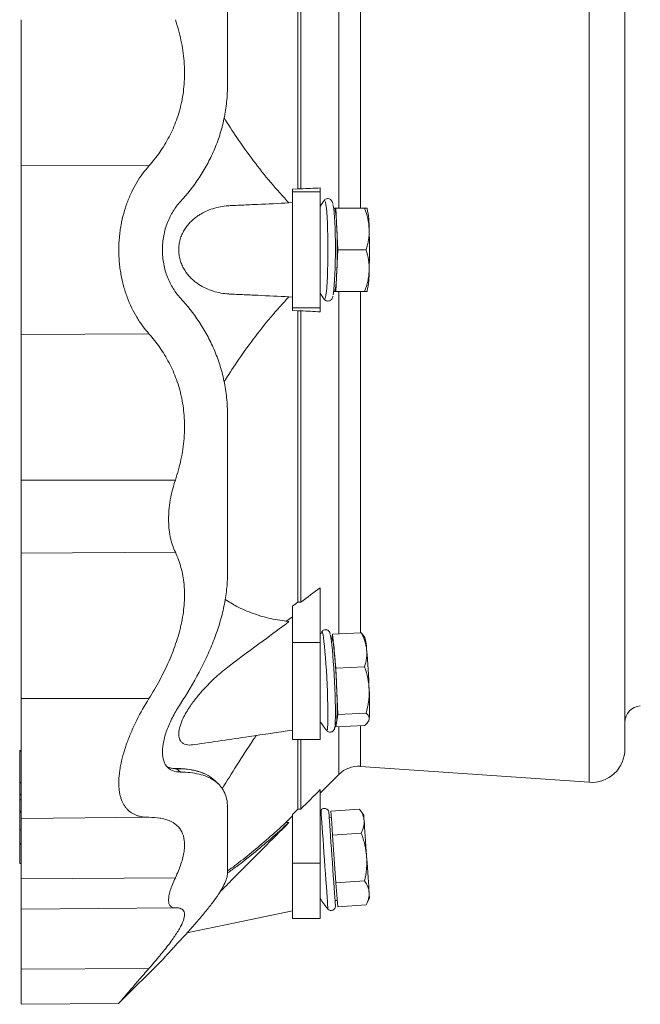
# Model space of a CAD drawing. Header units: millimetres. Extents: x -52 to 1097, y -325 to 885.
# Tile 1 of 8: x -52 to 172, y -325 to 30. Entities that reach past the tile are written whole.
import ezdxf

# ---------------------------------------------------------------- set-up
doc = ezdxf.new("R2010")
doc.units = ezdxf.units.MM

msp = doc.modelspace()

# ---------------------------------------------------------------- linework, layer by layer
at = {"color": 8, "linetype": 'Continuous', "lineweight": 0}
for p, q in [((153.75, -244.97), (153.75, 139.39)), ((63.35, 85.84), (63.35, -37.79)), ((71.12, 85.46), (71.12, -37.79)), ((-51.42, -22.19), (-5.24, -22.48)), ((46.58, -31.82), (56.58, -31.82)), ((63.35, -67.79), (63.35, -191.43)), ((71.12, -67.79), (71.12, -191.05)), ((46.58, -73.76), (56.58, -73.76)), ((-51.42, -83.4), (-5.24, -83.11)), ((-51.42, -135.86), (4.28, -135.86)), ((-51.42, -162.3), (4.28, -161.96)), ((46.58, -194.52), (56.58, -194.52)), ((-51.42, -214.72), (-5.24, -214.72)), ((63.35, -224.92), (63.35, -242.1)), ((71.12, -224.54), (71.12, -239.2)), ((-51.93, -233.76), (-51.42, -233.76)), ((4.56, -239.98), (4.74, -240.05)), ((6.1, -241.27), (4.74, -240.05)), ((-51.93, -245.15), (-51.42, -245.15)), ((-51.93, -249.21), (-51.42, -249.21)), ((-51.93, -249.53), (-51.42, -249.53)), ((-51.93, -251.33), (-51.42, -251.33)), ((-51.93, -255.39), (-51.42, -255.39)), ((-51.93, -255.71), (-51.42, -255.71)), ((-51.93, -262.1), (-51.42, -262.1)), ((-51.93, -267.1), (-51.42, -267.1)), ((-51.93, -267.33), (-51.42, -267.33)), ((-51.93, -274.22), (-51.42, -274.22)), ((46.58, -274.19), (56.58, -274.19)), ((-51.42, -279.78), (4.28, -279.43)), ((-51.42, -312.4), (-5.24, -312.11))]:
    msp.add_line(p, q, dxfattribs=at)
at = {"color": 7, "linetype": 'Continuous', "lineweight": 15}
for p, q in [((166.58, 127.42), (166.58, -233)), ((48.56, 74.38), (48.56, -30.8)), ((49.62, 74.38), (49.62, -30.8)), ((48.56, -30.8), (46.58, -30.9)), ((46.58, -31.82), (46.58, -30.9)), ((46.58, -73.76), (46.58, -31.82)), ((49.62, -30.8), (48.56, -30.8)), ((56.58, -31.82), (56.58, -30.43)), ((56.58, -73.76), (56.58, -31.82)), ((58, -34.99), (57.98, -35.04)), ((45.23, -35.82), (46.58, -35.75)), ((61.68, -37.79), (61.43, -37.79)), ((62.28, -37.79), (61.68, -37.79)), ((62.59, -45.29), (62.28, -37.79)), ((62.28, -37.79), (72.62, -37.79)), ((73.48, -37.9), (73.41, -37.79)), ((62.89, -52.79), (62.59, -45.29)), ((62.59, -60.29), (62.89, -52.79)), ((62.89, -52.79), (73.22, -52.79)), ((62.28, -67.79), (62.59, -60.29)), ((46.58, -69.83), (45.23, -69.77)), ((61.43, -67.79), (61.68, -67.79)), ((61.68, -67.79), (62.28, -67.79)), ((62.28, -67.79), (72.62, -67.79)), ((73.41, -67.79), (73.48, -67.68)), ((46.58, -74.69), (46.58, -73.76)), ((56.58, -75.16), (56.58, -73.76)), ((46.58, -74.69), (48.56, -74.79)), ((48.56, -74.79), (48.56, -179.96)), ((48.56, -74.79), (49.62, -74.79)), ((49.62, -74.79), (49.62, -179.96)), ((56.58, -194.52), (56.58, -174.72)), ((48.56, -179.96), (46.58, -181.45)), ((49.62, -179.96), (48.56, -179.96)), ((46.58, -194.52), (46.58, -181.45)), ((44.21, -186.98), (46.58, -185.21)), ((61.08, -191.54), (60.84, -193.28)), ((61.08, -191.54), (71.41, -191.03)), ((61.68, -197.65), (61.08, -191.54)), ((72.05, -191.84), (71.41, -191.03)), ((72.68, -192.75), (72.08, -191.82)), ((46.58, -229.57), (46.58, -194.52)), ((56.58, -229.57), (56.58, -194.52)), ((60.94, -193.28), (60.53, -193.3)), ((62.28, -203.76), (61.68, -197.65)), ((62.28, -203.76), (72.62, -203.25)), ((62.59, -212.12), (62.28, -203.76)), ((62.89, -220.48), (62.59, -212.12)), ((62.89, -220.48), (73.22, -219.97)), ((62.01, -223.26), (62.42, -223.24)), ((62.11, -223.26), (62.28, -224.97)), ((62.28, -224.97), (62.59, -222.73)), ((62.59, -222.73), (62.89, -220.48)), ((74.01, -222.88), (74.15, -222.61)), ((62.28, -224.97), (72.62, -224.46)), ((46.58, -229.57), (56.58, -229.57)), ((48.56, -229.57), (48.56, -254.63)), ((49.62, -229.57), (49.62, -254.63)), ((-51.42, -233.52), (-51.93, -233.52)), ((-51.93, -244.97), (-51.93, -233.76)), ((71.12, -239.2), (153.75, -244.97)), ((-51.42, -245), (-51.93, -245)), ((-51.93, -249.21), (-51.93, -245.15)), ((14.7, -241.82), (14.51, -241.74)), ((56.58, -248.86), (63.35, -242.1)), ((56.58, -274.19), (56.58, -247.58)), ((-51.93, -251.15), (-51.93, -249.53)), ((-51.42, -251.18), (-51.93, -251.18)), ((-51.93, -255.39), (-51.93, -251.33)), ((-51.93, -262.1), (-51.93, -255.71)), ((48.56, -254.63), (46.58, -256.63)), ((49.62, -254.63), (48.56, -254.63)), ((60.47, -255.38), (70.81, -254.65)), ((60.77, -259.7), (60.47, -255.38)), ((72.3, -256.88), (70.81, -254.65)), ((-51.42, -258), (-5.24, -257.6)), ((44.21, -259.49), (46.58, -257.09)), ((46.58, -274.19), (46.58, -256.63)), ((60.63, -257.69), (59.84, -257.75)), ((-51.93, -262.12), (-51.42, -262.12)), ((-51.93, -267.1), (-51.93, -262.14)), ((44.21, -259.49), (45.28, -259.48)), ((61.08, -264.02), (60.77, -259.7)), ((61.08, -264.02), (71.41, -263.29)), ((61.68, -272.66), (61.08, -264.02)), ((-51.93, -274.22), (-51.93, -267.33)), ((62.28, -281.29), (61.68, -272.66)), ((-51.93, -274.24), (-51.42, -274.24)), ((46.58, -294.09), (46.58, -274.19)), ((56.58, -294.09), (56.58, -274.19)), ((62.28, -281.29), (72.62, -280.57)), ((62.59, -285.61), (62.28, -281.29)), ((61.93, -287.67), (62.73, -287.62)), ((62.89, -289.93), (62.59, -285.61)), ((73.22, -289.21), (74.4, -286.8)), ((-51.42, -290.73), (4.25, -290.24)), ((62.89, -289.93), (73.22, -289.21)), ((46.58, -294.09), (56.58, -294.09)), ((-16.07, -324.71), (-0.41, -309.05)), ((-51.42, -325.09), (-16.08, -324.78))]:
    msp.add_line(p, q, dxfattribs=at)
at = {"color": 8, "linetype": 'Continuous', "lineweight": 0, "flags": 128}
for points in [[(58, -70.59), (58.12, -70.67), (58.3, -70.49), (58.47, -69.95), (58.64, -69.06), (58.8, -67.84), (58.94, -66.31), (59.06, -64.5), (59.17, -62.46), (59.26, -60.22), (59.32, -57.83), (59.36, -55.34), (59.37, -52.79), (59.36, -50.25), (59.32, -47.76), (59.26, -45.37), (59.17, -43.13), (59.06, -41.08), (58.94, -39.28), (58.8, -37.75), (58.64, -36.53), (58.47, -35.64), (58.3, -35.1), (58.12, -34.91), (58, -34.99)], [(58.94, -226.26), (59.06, -226.25), (59.17, -225.88), (59.26, -225.16), (59.32, -224.1), (59.36, -222.72), (59.37, -221.05), (59.36, -219.12), (59.32, -216.97), (59.26, -214.66), (59.17, -212.21), (59.06, -209.69), (58.94, -207.14), (58.8, -204.62), (58.64, -202.17), (58.47, -199.86), (58.3, -197.72), (58.12, -195.79), (57.94, -194.13), (57.77, -192.75), (57.6, -191.7), (57.45, -190.98), (57.3, -190.62), (57.18, -190.62)], [(59.37, -290.74), (59.36, -290.56), (59.32, -290.02), (59.26, -289.13), (59.17, -287.91), (59.06, -286.38), (58.94, -284.58), (58.8, -282.55), (58.64, -280.31), (58.47, -277.93), (58.3, -275.44), (58.12, -272.9), (57.94, -270.37), (57.77, -267.88), (57.6, -265.49), (57.45, -263.26), (57.3, -261.22), (57.18, -259.42), (57.07, -257.9), (56.99, -256.68), (56.92, -255.79), (56.89, -255.25), (56.87, -255.07)]]:
    msp.add_lwpolyline(points, dxfattribs=at)
at = {"color": 7, "linetype": 'Continuous', "lineweight": 15, "flags": 128}
for points in [[(61.22, -69.06), (61.22, -69.04), (61.38, -68.15), (61.53, -66.94), (61.67, -65.43), (61.79, -63.65), (61.89, -61.63), (61.97, -59.43), (62.03, -57.08), (62.06, -54.65), (62.06, -52.17), (62.05, -49.71), (62, -47.32), (61.93, -45.04), (61.84, -42.92), (61.73, -41.02), (61.61, -39.37), (61.46, -38), (61.3, -36.95), (61.19, -36.43)], [(61.68, -37.79), (61.82, -37.92), (61.95, -38.3), (62.08, -38.94), (62.2, -39.8), (62.32, -40.89), (62.42, -42.19), (62.51, -43.66), (62.59, -45.29)], [(62.59, -60.29), (62.51, -61.93), (62.42, -63.4), (62.32, -64.69), (62.2, -65.78), (62.08, -66.65), (61.95, -67.28), (61.82, -67.67), (61.68, -67.79)], [(57.18, -190.62), (57.18, -190.62), (57.17, -190.64)], [(61.94, -224.42), (61.97, -224), (62.03, -222.91), (62.06, -221.51), (62.06, -219.82), (62.05, -217.89), (62, -215.75), (61.93, -213.46), (61.84, -211.05), (61.73, -208.59), (61.61, -206.12), (61.46, -203.69), (61.3, -201.37), (61.14, -199.19), (60.97, -197.21), (60.8, -195.46), (60.62, -193.99), (60.46, -192.82), (60.3, -191.98), (60.22, -191.65)], [(62.59, -222.73), (62.51, -223.11), (62.42, -223.24)], [(74.15, -222.61), (74.18, -222.53), (74.26, -222.15)], [(58.93, -226.23), (58.94, -226.25), (58.94, -226.26)], [(62.07, -289.63), (62.06, -289.62), (62.05, -289.35), (62, -288.73), (61.93, -287.76), (61.84, -286.48), (61.73, -284.89), (61.61, -283.05), (61.46, -280.99), (61.3, -278.76), (61.14, -276.39), (60.97, -273.95), (60.8, -271.48), (60.62, -269.03), (60.46, -266.67), (60.3, -264.43), (60.16, -262.37), (60.03, -260.53), (59.92, -258.95), (59.83, -257.66), (59.76, -256.69), (59.72, -256.07), (59.7, -255.8), (59.7, -255.79)], [(72.45, -258.88), (72.38, -258.01), (72.34, -257.39), (72.31, -257), (72.3, -256.88)], [(73.35, -271.84), (73.21, -269.89), (73.08, -267.97), (72.95, -266.11), (72.83, -264.36), (72.71, -262.73), (72.61, -261.26), (72.52, -259.97), (72.45, -258.88)], [(73.35, -271.84), (73.49, -273.79), (73.62, -275.71), (73.75, -277.57), (73.87, -279.32), (73.99, -280.95), (74.09, -282.42), (74.18, -283.71), (74.26, -284.8)], [(74.4, -286.8), (74.39, -286.67), (74.36, -286.29), (74.32, -285.66), (74.26, -284.8)], [(8.48, -299.33), (25.9, -295.66), (46.58, -291.31)]]:
    msp.add_lwpolyline(points, dxfattribs=at)
at = {"color": 7, "linetype": 'Continuous', "lineweight": 15}
for centre, radius, start, end in [((82.15, -52.79), 30, 143.6051, 148.4621), ((46.3, -44.51), 27.97, 358.3881, 13.6542), ((-135.54, -52.79), 198.27, 357.8321, 2.1679), ((-123.88, -52.79), 198.28, 357.8322, 2.1678), ((46.3, -61.08), 27.97, 346.3458, 1.6119), ((82.15, -52.79), 30, 211.5379, 216.3949), ((82.15, -207.25), 30, 146.3411, 148.4621), ((47.55, -197.79), 14.13, 0.576, 18.6441), ((54.92, -197.74), 18.45, 2.0605, 15.6835), ((-189.16, -220.63), 251.89, 1.9355, 5.233), ((-177.48, -220.05), 251.88, 1.9355, 5.2331), ((-30.5, -217.42), 93.23, 356.7391, 3.2609), ((-18.83, -216.85), 93.24, 356.7393, 3.2607), ((172.58, -223.37), 6, 94, 180), ((82.15, -207.25), 30, 211.5379, 219.3203), ((154.58, -233), 12, 266, 0), ((70.42, -249.17), 10, 86, 135), ((82.15, -271.22), 30, 147.4162, 148.4621), ((58.17, -255.89), 1.53, 4, 147.4162), ((82.15, -271.22), 30, 211.5379, 220.5838), ((60.53, -289.74), 1.53, 220.5838, 4)]:
    msp.add_arc(centre, radius, start, end, dxfattribs=at)
for points, knots in [([(23.13, 6.97), (23.13, 16.91), (23.13, 26.72), (23.13, 45.81), (23.13, 55.09), (23.13, 63.98)], [0, 0, 0, 0, 0.5, 0.5, 1, 1, 1, 1]), ([(-51.42, -22.19), (-51.42, -20.24), (-51.42, -16.31), (-51.42, -9.66), (-51.42, -2.49), (-51.42, 5.24), (-51.42, 13.39), (-51.42, 21.81), (-51.42, 27.47), (-51.42, 30.27)], [0, 0, 0, 0, 0.137748, 0.277681, 0.418984, 0.560791, 0.708922, 0.855639, 1, 1, 1, 1]), ([(4.28, 30.27), (5.11, 27.82), (5.79, 25.35), (6.85, 20.38), (7.22, 17.87), (7.48, 14.71), (7.52, 14.08), (7.57, 12.83), (7.59, 12.2), (7.61, 10.34), (7.59, 9.11), (7.37, 5.47), (7.06, 3.09), (6.46, 0.18), (6.33, -0.4), (6.05, -1.55), (5.9, -2.11), (5.43, -3.79), (5.07, -4.88), (3.92, -8.08), (3.02, -10.11), (1.49, -13.03), (0.95, -13.98), (-0.17, -15.82), (-0.76, -16.71), (-2.57, -19.31), (-3.87, -20.94), (-5.24, -22.48)], [0, 0, 0, 0, 0.125, 0.125, 0.25, 0.25, 0.28125, 0.28125, 0.3125, 0.3125, 0.375, 0.375, 0.5, 0.5, 0.53125, 0.53125, 0.5625, 0.5625, 0.625, 0.625, 0.75, 0.75, 0.8125, 0.8125, 0.875, 0.875, 1, 1, 1, 1]), ([(6.1, -35.37), (8.53, -32.74), (10.79, -29.89), (13.88, -25.23), (14.85, -23.63), (16.65, -20.32), (17.49, -18.61), (19.01, -15.08), (19.69, -13.26), (20.6, -10.43), (20.88, -9.47), (21.39, -7.52), (21.63, -6.52), (22.27, -3.51), (22.59, -1.46), (23.02, 2.71), (23.13, 4.82), (23.13, 6.97)], [0, 0, 0, 0, 0.25, 0.25, 0.375, 0.375, 0.5, 0.5, 0.625, 0.625, 0.6875, 0.6875, 0.75, 0.75, 0.875, 0.875, 1, 1, 1, 1]), ([(21.88, -5.14), (23.39, -7.52), (26.79, -12.87), (32.42, -20.66), (38.69, -28.6), (43.08, -33.45), (45.28, -35.87)], [0, 0, 0, 0, 0.209271, 0.469175, 0.734579, 1, 1, 1, 1]), ([(-51.42, -22.19), (-51.42, -23.99), (-51.42, -26.02), (-51.42, -30.51), (-51.42, -32.97), (-51.42, -38.23), (-51.42, -41.03), (-51.42, -46.82), (-51.42, -49.8), (-51.42, -55.78), (-51.42, -58.77), (-51.42, -64.56), (-51.42, -67.36), (-51.42, -72.62), (-51.42, -75.08), (-51.42, -79.56), (-51.42, -81.59), (-51.42, -83.4)], [0, 0, 0, 0, 0.125, 0.125, 0.25, 0.25, 0.375, 0.375, 0.5, 0.5, 0.625, 0.625, 0.75, 0.75, 0.875, 0.875, 1, 1, 1, 1]), ([(-5.24, -22.48), (-6.84, -24.27), (-8.3, -26.25), (-10.28, -29.54), (-10.9, -30.69), (-11.78, -32.5), (-12.06, -33.12), (-12.59, -34.38), (-12.85, -35.01), (-14.05, -38.24), (-14.81, -40.96), (-15.47, -44.56), (-15.58, -45.3), (-15.78, -46.77), (-15.87, -47.51), (-16.07, -49.73), (-16.14, -51.22), (-16.14, -54.19), (-16.08, -55.68), (-15.88, -57.92), (-15.8, -58.67), (-15.61, -60.14), (-15.49, -60.87), (-15.11, -63.03), (-14.79, -64.44), (-14.23, -66.51), (-14.02, -67.19), (-13.59, -68.55), (-13.36, -69.21), (-12.14, -72.47), (-10.98, -74.87), (-9.32, -77.64), (-8.97, -78.19), (-8.27, -79.24), (-7.91, -79.76), (-6.81, -81.26), (-6.04, -82.21), (-5.24, -83.11)], [0, 0, 0, 0, 0.125, 0.125, 0.1875, 0.1875, 0.21875, 0.21875, 0.25, 0.25, 0.375, 0.375, 0.40625, 0.40625, 0.4375, 0.4375, 0.5, 0.5, 0.5625, 0.5625, 0.59375, 0.59375, 0.625, 0.625, 0.6875, 0.6875, 0.71875, 0.71875, 0.75, 0.75, 0.875, 0.875, 0.90625, 0.90625, 0.9375, 0.9375, 1, 1, 1, 1]), ([(-0.41, -52.79), (-0.41, -51.05), (-0.25, -49.36), (0.22, -46.87), (0.42, -46.04), (0.87, -44.46), (1.14, -43.69), (1.72, -42.21), (2.04, -41.49), (2.74, -40.1), (3.11, -39.44), (4.29, -37.55), (5.16, -36.41), (6.1, -35.37)], [0, 0, 0, 0, 0.25, 0.25, 0.375, 0.375, 0.5, 0.5, 0.625, 0.625, 0.75, 0.75, 1, 1, 1, 1]), ([(61.15, -36.11), (61.1, -35.87), (61.01, -35.52), (60.75, -35.03), (60.39, -34.62), (59.82, -34.31), (59.11, -34.26), (58.5, -34.5), (58.1, -34.85), (57.94, -35.07), (57.89, -35.16), (57.89, -35.17)], [0, 0, 0, 0, 0.270431, 0.399639, 0.50082, 0.602442, 0.706148, 0.808047, 0.900052, 0.998947, 1, 1, 1, 1]), ([(45.28, -69.72), (41.54, -69.55), (37.8, -69.38), (32.19, -69.12), (29.38, -68.99), (26.11, -68.84), (24.71, -68.78), (24, -68.75), (23.77, -68.74), (23.3, -68.71), (23.07, -68.69), (21.91, -68.58), (20.98, -68.44), (19.14, -68.05), (18.22, -67.8), (16.41, -67.17), (15.53, -66.8), (13.8, -65.93), (12.96, -65.43), (11.73, -64.56), (11.32, -64.25), (10.53, -63.57), (10.13, -63.21), (9, -62.05), (8.29, -61.18), (7.35, -59.69), (7.06, -59.16), (6.55, -58.06), (6.32, -57.49), (6.03, -56.57), (5.94, -56.26), (5.79, -55.62), (5.72, -55.3), (5.62, -54.65), (5.58, -54.32), (5.52, -53.65), (5.5, -53.32), (5.48, -52.3), (5.53, -51.63), (5.71, -50.32), (5.85, -49.67), (6.2, -48.43), (6.42, -47.84), (6.8, -46.98), (6.93, -46.71), (7.21, -46.17), (7.35, -45.91), (7.81, -45.16), (8.13, -44.68), (8.82, -43.79), (9.18, -43.36), (10.31, -42.18), (11.1, -41.5), (12.33, -40.59), (12.75, -40.31), (13.61, -39.79), (14.04, -39.54), (15.36, -38.86), (16.25, -38.48), (18.04, -37.84), (18.95, -37.59), (20.79, -37.18), (21.71, -37.03), (23.12, -36.89), (23.59, -36.86), (24.53, -36.82), (25.94, -36.75), (29.25, -36.6), (35.85, -36.3), (41.5, -36.04), (45.28, -35.87)], [0, 0, 0, 0, 0.125, 0.125, 0.1875, 0.21875, 0.234375, 0.234375, 0.242187, 0.242187, 0.25, 0.25, 0.28125, 0.28125, 0.3125, 0.3125, 0.34375, 0.34375, 0.375, 0.375, 0.390625, 0.390625, 0.40625, 0.40625, 0.4375, 0.4375, 0.453125, 0.453125, 0.46875, 0.46875, 0.476562, 0.476562, 0.484375, 0.484375, 0.492187, 0.492187, 0.5, 0.5, 0.515625, 0.515625, 0.53125, 0.53125, 0.546875, 0.546875, 0.554687, 0.554687, 0.5625, 0.5625, 0.578125, 0.578125, 0.59375, 0.59375, 0.625, 0.625, 0.640625, 0.640625, 0.65625, 0.65625, 0.6875, 0.6875, 0.71875, 0.71875, 0.75, 0.75, 0.765625, 0.765625, 0.78125, 0.8125, 0.875, 1, 1, 1, 1]), ([(72.62, -37.79), (73.08, -39.02), (73.46, -40.26), (74.03, -42.75), (74.21, -44.02), (74.26, -45.29)], [0, 0, 0, 0, 0.5, 0.5, 1, 1, 1, 1]), ([(73.41, -37.79), (73.41, -37.79), (73.45, -37.79), (73.24, -37.79), (72.83, -37.79), (72.62, -37.79)], [0, 0, 0, 0, 0.0406401, 0.5176705, 1, 1, 1, 1]), ([(74.26, -45.29), (74.28, -45.93), (74.28, -46.57), (74.21, -47.83), (74.14, -48.46), (73.87, -50.34), (73.58, -51.57), (73.22, -52.79)], [0, 0, 0, 0, 0.25, 0.25, 0.5, 0.5, 1, 1, 1, 1]), ([(-0.41, -52.79), (-0.41, -54.53), (-0.25, -56.23), (0.22, -58.72), (0.42, -59.54), (0.87, -61.13), (1.14, -61.89), (1.72, -63.38), (2.04, -64.1), (2.74, -65.49), (3.11, -66.15), (4.29, -68.04), (5.16, -69.18), (6.1, -70.21)], [0, 0, 0, 0, 0.25, 0.25, 0.375, 0.375, 0.5, 0.5, 0.625, 0.625, 0.75, 0.75, 1, 1, 1, 1]), ([(73.22, -52.79), (73.58, -54.02), (73.87, -55.26), (74.23, -57.75), (74.31, -59.02), (74.26, -60.29)], [0, 0, 0, 0, 0.5, 0.5, 1, 1, 1, 1]), ([(74.26, -60.29), (74.23, -60.93), (74.17, -61.57), (74, -62.83), (73.89, -63.46), (73.46, -65.34), (73.08, -66.57), (72.62, -67.79)], [0, 0, 0, 0, 0.25, 0.25, 0.5, 0.5, 1, 1, 1, 1]), ([(6.1, -70.21), (8.53, -72.85), (10.79, -75.7), (13.88, -80.36), (14.85, -81.96), (16.65, -85.27), (17.49, -86.98), (19.01, -90.51), (19.69, -92.33), (20.6, -95.16), (20.88, -96.12), (21.39, -98.07), (21.63, -99.06), (22.27, -102.08), (22.59, -104.13), (23.02, -108.29), (23.13, -110.41), (23.13, -112.56)], [0, 0, 0, 0, 0.25, 0.25, 0.375, 0.375, 0.5, 0.5, 0.625, 0.625, 0.6875, 0.6875, 0.75, 0.75, 0.875, 0.875, 1, 1, 1, 1]), ([(21.88, -100.45), (23.39, -98.06), (26.79, -92.71), (32.42, -84.93), (38.69, -76.98), (43.08, -72.14), (45.28, -69.72)], [0, 0, 0, 0, 0.209271, 0.469175, 0.734579, 1, 1, 1, 1]), ([(57.99, -70.57), (58.07, -70.67), (58.24, -70.89), (58.72, -71.22), (59.15, -71.27), (59.35, -71.29)], [0, 0, 0, 0, 0.31958, 0.673375, 1, 1, 1, 1]), ([(59.35, -71.29), (59.58, -71.26), (60.02, -71.21), (60.49, -70.86), (60.78, -70.51), (60.96, -70.14), (61.07, -69.84), (61.13, -69.59), (61.15, -69.5)], [0, 0, 0, 0, 0.158538, 0.300101, 0.444173, 0.615335, 0.857073, 1, 1, 1, 1]), ([(72.62, -67.79), (72.82, -67.79), (73.23, -67.79), (73.45, -67.79), (73.41, -67.79), (73.41, -67.79)], [0, 0, 0, 0, 0.477455, 0.95936, 1, 1, 1, 1]), ([(-51.42, -83.4), (-51.42, -85.34), (-51.42, -89.27), (-51.42, -95.93), (-51.42, -103.1), (-51.42, -110.83), (-51.42, -118.98), (-51.42, -127.4), (-51.42, -133.06), (-51.42, -135.86)], [0, 0, 0, 0, 0.137748, 0.277681, 0.418984, 0.560791, 0.708922, 0.855639, 1, 1, 1, 1]), ([(4.28, -135.86), (5.11, -133.41), (5.79, -130.94), (6.85, -125.97), (7.22, -123.46), (7.48, -120.3), (7.52, -119.67), (7.57, -118.41), (7.59, -117.79), (7.61, -115.93), (7.59, -114.7), (7.37, -111.05), (7.06, -108.68), (6.46, -105.77), (6.33, -105.19), (6.05, -104.04), (5.9, -103.48), (5.43, -101.8), (5.07, -100.71), (3.92, -97.51), (3.02, -95.47), (1.49, -92.56), (0.95, -91.61), (-0.17, -89.77), (-0.76, -88.88), (-2.57, -86.28), (-3.87, -84.65), (-5.24, -83.11)], [0, 0, 0, 0, 0.125, 0.125, 0.25, 0.25, 0.28125, 0.28125, 0.3125, 0.3125, 0.375, 0.375, 0.5, 0.5, 0.53125, 0.53125, 0.5625, 0.5625, 0.625, 0.625, 0.75, 0.75, 0.8125, 0.8125, 0.875, 0.875, 1, 1, 1, 1]), ([(23.13, -169.57), (23.13, -160.67), (23.13, -151.39), (23.13, -132.31), (23.13, -122.5), (23.13, -112.56)], [0, 0, 0, 0, 0.5, 0.5, 1, 1, 1, 1]), ([(-51.42, -162.3), (-51.42, -160.62), (-51.42, -158.74), (-51.42, -154.67), (-51.42, -152.47), (-51.42, -147.89), (-51.42, -145.5), (-51.42, -140.68), (-51.42, -138.24), (-51.42, -135.86)], [0, 0, 0, 0, 0.25, 0.25, 0.5, 0.5, 0.75, 0.75, 1, 1, 1, 1]), ([(4.28, -161.96), (3.49, -160.3), (2.88, -158.48), (2.36, -155.97), (2.27, -155.45), (2.11, -154.4), (2.04, -153.86), (1.88, -152.24), (1.83, -151.13), (1.83, -148.87), (1.88, -147.71), (2.04, -145.94), (2.11, -145.34), (2.27, -144.15), (2.36, -143.55), (2.88, -140.58), (3.49, -138.22), (4.28, -135.86)], [0, 0, 0, 0, 0.25, 0.25, 0.3125, 0.3125, 0.375, 0.375, 0.5, 0.5, 0.625, 0.625, 0.6875, 0.6875, 0.75, 0.75, 1, 1, 1, 1]), ([(-51.42, -214.72), (-51.42, -209.99), (-51.42, -205.17), (-51.42, -195.61), (-51.42, -190.88), (-51.42, -181.79), (-51.42, -177.44), (-51.42, -169.36), (-51.42, -165.64), (-51.42, -162.3)], [0, 0, 0, 0, 0.25, 0.25, 0.5, 0.5, 0.75, 0.75, 1, 1, 1, 1]), ([(4.28, -161.96), (5.11, -163.68), (5.79, -165.5), (6.85, -169.36), (7.22, -171.39), (7.48, -174.07), (7.52, -174.61), (7.57, -175.7), (7.59, -176.25), (7.61, -177.91), (7.59, -179.02), (7.37, -182.41), (7.06, -184.71), (6.46, -187.65), (6.33, -188.25), (6.05, -189.43), (5.9, -190.02), (5.43, -191.79), (5.07, -192.97), (3.92, -196.49), (3.02, -198.83), (1.49, -202.33), (0.95, -203.49), (-0.17, -205.79), (-0.76, -206.92), (-2.57, -210.31), (-3.87, -212.53), (-5.24, -214.72)], [0, 0, 0, 0, 0.125, 0.125, 0.25, 0.25, 0.28125, 0.28125, 0.3125, 0.3125, 0.375, 0.375, 0.5, 0.5, 0.53125, 0.53125, 0.5625, 0.5625, 0.625, 0.625, 0.75, 0.75, 0.8125, 0.8125, 0.875, 0.875, 1, 1, 1, 1]), ([(6.1, -216.64), (8.53, -212.93), (10.79, -209.13), (13.88, -203.29), (14.85, -201.33), (16.65, -197.4), (17.49, -195.43), (19.01, -191.46), (19.69, -189.47), (20.6, -186.46), (20.88, -185.46), (21.39, -183.44), (21.63, -182.43), (22.27, -179.4), (22.59, -177.4), (23.02, -173.45), (23.13, -171.49), (23.13, -169.57)], [0, 0, 0, 0, 0.25, 0.25, 0.375, 0.375, 0.5, 0.5, 0.625, 0.625, 0.6875, 0.6875, 0.75, 0.75, 0.875, 0.875, 1, 1, 1, 1]), ([(22.23, -178.96), (23.63, -179.83), (26.91, -181.86), (32.42, -184.16), (38.68, -186.05), (43.08, -186.67), (45.28, -186.98)], [0, 0, 0, 0, 0.196372, 0.460516, 0.73025, 1, 1, 1, 1]), ([(11.12, -231.3), (10.75, -231.38), (9.45, -231.63), (7.93, -231.38), (6.63, -230.65), (5.8, -229.63), (5.36, -227.9), (5.68, -225.37), (6.62, -222.77), (7.83, -220.35), (9.42, -217.72), (11.55, -214.78), (14.8, -210.95), (18.9, -206.84), (26.22, -200.98), (35.03, -194.64), (42.18, -189.3), (45.28, -186.98)], [0, 0, 0, 0, 0.023248, 0.081043, 0.110331, 0.139557, 0.180589, 0.221691, 0.262137, 0.294661, 0.327246, 0.380072, 0.433012, 0.52226, 0.611631, 0.831621, 1, 1, 1, 1]), ([(60.16, -191.32), (60.13, -191.2), (60.06, -190.99), (59.89, -190.65), (59.57, -190.26), (59.05, -189.94), (58.39, -189.85), (57.77, -190.04), (57.36, -190.37), (57.16, -190.63), (57.12, -190.73), (57.11, -190.75)], [0, 0, 0, 0, 0.192671, 0.338677, 0.446154, 0.556742, 0.670495, 0.786922, 0.88316, 0.976916, 1, 1, 1, 1]), ([(71.41, -191.03), (71.92, -192.01), (72.36, -193.01), (73.02, -195.02), (73.25, -196.04), (73.35, -197.08)], [0, 0, 0, 0, 0.5, 0.5, 1, 1, 1, 1]), ([(73.35, -197.08), (73.4, -197.59), (73.42, -198.11), (73.4, -199.16), (73.36, -199.68), (73.16, -201.23), (72.92, -202.24), (72.62, -203.25)], [0, 0, 0, 0, 0.25, 0.25, 0.5, 0.5, 1, 1, 1, 1]), ([(72.62, -203.25), (73.08, -204.6), (73.46, -205.96), (74.03, -208.72), (74.21, -210.12), (74.26, -211.54)], [0, 0, 0, 0, 0.5, 0.5, 1, 1, 1, 1]), ([(74.26, -211.54), (74.28, -212.25), (74.28, -212.97), (74.21, -214.38), (74.14, -215.09), (73.87, -217.19), (73.58, -218.58), (73.22, -219.97)], [0, 0, 0, 0, 0.25, 0.25, 0.5, 0.5, 1, 1, 1, 1]), ([(-51.42, -214.72), (-51.42, -217.27), (-51.42, -219.92), (-51.42, -225.28), (-51.42, -227.99), (-51.42, -233.32), (-51.42, -235.94), (-51.42, -240.89), (-51.42, -243.22), (-51.42, -247.45), (-51.42, -249.34), (-51.42, -252.57), (-51.42, -253.92), (-51.42, -256.02), (-51.42, -256.79), (-51.42, -257.78), (-51.42, -258), (-51.42, -258)], [0, 0, 0, 0, 0.125, 0.125, 0.25, 0.25, 0.375, 0.375, 0.5, 0.5, 0.625, 0.625, 0.75, 0.75, 0.875, 0.875, 1, 1, 1, 1]), ([(-5.24, -214.72), (-6.84, -217.28), (-8.3, -219.87), (-10.28, -223.81), (-10.9, -225.14), (-11.78, -227.14), (-12.06, -227.81), (-12.59, -229.14), (-12.85, -229.8), (-14.05, -233.08), (-14.81, -235.63), (-15.47, -238.73), (-15.58, -239.35), (-15.78, -240.56), (-15.87, -241.15), (-16.07, -242.89), (-16.14, -244), (-16.14, -246.11), (-16.08, -247.11), (-15.88, -248.53), (-15.8, -248.99), (-15.61, -249.86), (-15.49, -250.28), (-15.11, -251.49), (-14.79, -252.22), (-14.23, -253.22), (-14.02, -253.53), (-13.59, -254.12), (-13.36, -254.4), (-12.14, -255.7), (-10.98, -256.44), (-9.32, -257.04), (-8.97, -257.14), (-8.27, -257.32), (-7.91, -257.39), (-6.81, -257.55), (-6.04, -257.6), (-5.24, -257.6)], [0, 0, 0, 0, 0.125, 0.125, 0.1875, 0.1875, 0.21875, 0.21875, 0.25, 0.25, 0.375, 0.375, 0.40625, 0.40625, 0.4375, 0.4375, 0.5, 0.5, 0.5625, 0.5625, 0.59375, 0.59375, 0.625, 0.625, 0.6875, 0.6875, 0.71875, 0.71875, 0.75, 0.75, 0.875, 0.875, 0.90625, 0.90625, 0.9375, 0.9375, 1, 1, 1, 1]), ([(-0.41, -233.99), (-0.41, -232.76), (-0.25, -231.44), (0.22, -229.31), (0.42, -228.57), (0.87, -227.1), (1.14, -226.35), (1.72, -224.85), (2.04, -224.09), (2.74, -222.57), (3.11, -221.81), (4.29, -219.56), (5.16, -218.09), (6.1, -216.64)], [0, 0, 0, 0, 0.25, 0.25, 0.375, 0.375, 0.5, 0.5, 0.625, 0.625, 0.75, 0.75, 1, 1, 1, 1]), ([(73.22, -219.97), (73.58, -220.31), (73.87, -220.67), (74.23, -221.39), (74.31, -221.77), (74.26, -222.15)], [0, 0, 0, 0, 0.5, 0.5, 1, 1, 1, 1]), ([(74.26, -222.15), (74.23, -222.34), (74.17, -222.53), (74, -222.92), (73.89, -223.11), (73.46, -223.69), (73.08, -224.08), (72.62, -224.46)], [0, 0, 0, 0, 0.25, 0.25, 0.5, 0.5, 1, 1, 1, 1]), ([(11.13, -231.37), (17.72, -230.4), (29.53, -228.65), (41.35, -226.91), (46.58, -226.14)], [0, 0, 0, 0, 0.557444, 1, 1, 1, 1]), ([(58.85, -226.11), (58.88, -226.17), (58.98, -226.33), (59.34, -226.65), (59.93, -226.88), (60.59, -226.85), (61.13, -226.58), (61.47, -226.23), (61.66, -225.9), (61.77, -225.59), (61.86, -225.21), (61.9, -224.88), (61.93, -224.66)], [0, 0, 0, 0, 0.052678, 0.136283, 0.222321, 0.309555, 0.390356, 0.461889, 0.536578, 0.629089, 0.761422, 1, 1, 1, 1]), ([(21.16, -247.28), (22.91, -244.47), (26.55, -238.64), (30.7, -232.2), (33.12, -228.6), (33.48, -228.07)], [0, 0, 0, 0, 0.442342, 0.91773, 1, 1, 1, 1]), ([(-51.93, -233.52), (-51.93, -233.52), (-51.93, -233.52), (-51.93, -233.57), (-51.93, -233.63), (-51.93, -233.7), (-51.93, -233.74), (-51.93, -233.76)], [0, 0, 0, 0, 0.2035883, 0.4559767, 0.6513907, 0.8345664, 1, 1, 1, 1]), ([(-0.41, -233.99), (-0.41, -235.22), (-0.25, -236.3), (0.22, -237.69), (0.42, -238.12), (0.87, -238.88), (1.14, -239.22), (1.72, -239.82), (2.04, -240.08), (2.74, -240.52), (3.11, -240.7), (4.29, -241.13), (5.16, -241.26), (6.1, -241.27)], [0, 0, 0, 0, 0.25, 0.25, 0.375, 0.375, 0.5, 0.5, 0.625, 0.625, 0.75, 0.75, 1, 1, 1, 1]), ([(4.56, -239.98), (3.78, -239.96), (2.78, -239.94), (2.01, -239.53), (1.84, -239.45)], [0, 0, 0, 0, 0.785995, 1, 1, 1, 1]), ([(2.01, -239.56), (2.06, -239.59), (2.79, -240.05), (3.79, -240.05), (4.74, -240.05)], [0, 0, 0, 0, 0.065019, 1, 1, 1, 1]), ([(14.49, -241.78), (14.21, -241.65), (13.15, -241.12), (10.93, -240.57), (7.91, -240.07), (5.68, -240.01), (4.56, -239.98)], [0, 0, 0, 0, 0.101703, 0.396777, 0.698366, 1, 1, 1, 1]), ([(4.74, -240.05), (6.31, -240.11), (9.44, -240.23), (13.52, -241.23), (16.54, -242.58), (17.9, -243.84), (18.38, -244.28)], [0, 0, 0, 0, 0.2824829, 0.5642083, 0.8475452, 1, 1, 1, 1]), ([(6.1, -241.27), (8.53, -241.29), (10.79, -241.53), (13.88, -242.27), (14.85, -242.58), (16.65, -243.33), (17.49, -243.77), (19.01, -244.8), (19.69, -245.38), (20.6, -246.38), (20.88, -246.73), (21.39, -247.47), (21.63, -247.86), (22.27, -249.1), (22.59, -250), (23.02, -251.93), (23.13, -252.97), (23.13, -254.09)], [0, 0, 0, 0, 0.25, 0.25, 0.375, 0.375, 0.5, 0.5, 0.625, 0.625, 0.6875, 0.6875, 0.75, 0.75, 0.875, 0.875, 1, 1, 1, 1]), ([(-51.93, -245), (-51.93, -245), (-51.93, -244.99), (-51.93, -245.02), (-51.93, -245.07), (-51.93, -245.12), (-51.93, -245.15)], [0, 0, 0, 0, 0.026946, 0.4165335, 0.7196433, 1, 1, 1, 1]), ([(19.77, -245.51), (19.54, -245.29), (19.09, -244.87), (18.64, -244.44), (18.42, -244.22)], [0, 0, 0, 0, 0.499998, 1, 1, 1, 1]), ([(-51.93, -249.21), (-51.93, -249.26), (-51.93, -249.34), (-51.93, -249.46), (-51.93, -249.51), (-51.93, -249.53)], [0, 0, 0, 0, 0.5, 0.5, 1, 1, 1, 1]), ([(-51.93, -251.18), (-51.93, -251.18), (-51.93, -251.17), (-51.93, -251.2), (-51.93, -251.25), (-51.93, -251.3), (-51.93, -251.33)], [0, 0, 0, 0, 0.026936, 0.416502, 0.719605, 1, 1, 1, 1]), ([(-51.93, -255.39), (-51.93, -255.44), (-51.93, -255.52), (-51.93, -255.64), (-51.93, -255.69), (-51.93, -255.71)], [0, 0, 0, 0, 0.5, 0.5, 1, 1, 1, 1]), ([(23.13, -254.09), (23.13, -259.25), (23.13, -263.84), (23.13, -271.75), (23.13, -275.06), (23.13, -277.71)], [0, 0, 0, 0, 0.5, 0.5, 1, 1, 1, 1]), ([(70.81, -254.65), (71.26, -255.33), (71.65, -256.02), (72.22, -257.43), (72.39, -258.14), (72.45, -258.88)], [0, 0, 0, 0, 0.5, 0.5, 1, 1, 1, 1]), ([(-51.42, -258), (-51.42, -257.99), (-51.42, -258.45), (-51.42, -260.33), (-51.42, -261.76), (-51.42, -265.54), (-51.42, -267.88), (-51.42, -273.32), (-51.42, -276.42), (-51.42, -279.78)], [0, 0, 0, 0, 0.25, 0.25, 0.5, 0.5, 0.75, 0.75, 1, 1, 1, 1]), ([(4.28, -279.43), (5.11, -277.69), (5.79, -276.02), (6.85, -272.84), (7.22, -271.32), (7.48, -269.54), (7.52, -269.19), (7.57, -268.51), (7.59, -268.17), (7.61, -267.19), (7.59, -266.57), (7.37, -264.8), (7.06, -263.74), (6.46, -262.57), (6.33, -262.34), (6.05, -261.91), (5.9, -261.7), (5.43, -261.1), (5.07, -260.73), (3.92, -259.73), (3.02, -259.19), (1.49, -258.56), (0.95, -258.38), (-0.17, -258.07), (-0.76, -257.95), (-2.57, -257.67), (-3.87, -257.58), (-5.24, -257.6)], [0, 0, 0, 0, 0.125, 0.125, 0.25, 0.25, 0.28125, 0.28125, 0.3125, 0.3125, 0.375, 0.375, 0.5, 0.5, 0.53125, 0.53125, 0.5625, 0.5625, 0.625, 0.625, 0.75, 0.75, 0.8125, 0.8125, 0.875, 0.875, 1, 1, 1, 1]), ([(72.45, -258.88), (72.47, -259.25), (72.46, -259.62), (72.39, -260.35), (72.33, -260.72), (72.05, -261.83), (71.77, -262.56), (71.41, -263.29)], [0, 0, 0, 0, 0.25, 0.25, 0.5, 0.5, 1, 1, 1, 1]), ([(20.31, -284.63), (21.48, -283.44), (26.66, -278.19), (35.04, -269.8), (42.18, -262.6), (45.28, -259.48)], [0, 0, 0, 0, 0.141902, 0.627967, 1, 1, 1, 1]), ([(23.13, -277.69), (24.23, -276.92), (27.22, -274.83), (32.42, -270.7), (38.68, -265.44), (43.08, -261.47), (45.28, -259.48)], [0, 0, 0, 0, 0.161381, 0.437026, 0.718504, 1, 1, 1, 1]), ([(44.21, -259.49), (42.09, -261.41), (37.84, -265.25), (31.7, -270.41), (26.78, -274.36), (24, -276.32), (23.13, -276.93)], [0, 0, 0, 0, 0.286606, 0.573195, 0.86545, 1, 1, 1, 1]), ([(71.41, -263.29), (71.92, -264.67), (72.36, -266.09), (73.02, -268.94), (73.25, -270.38), (73.35, -271.84)], [0, 0, 0, 0, 0.5, 0.5, 1, 1, 1, 1]), ([(-51.93, -267.1), (-51.93, -267.15), (-51.93, -267.2), (-51.93, -267.28), (-51.93, -267.31), (-51.93, -267.33)], [0, 0, 0, 0, 0.5, 0.5, 1, 1, 1, 1]), ([(73.35, -271.84), (73.4, -272.57), (73.42, -273.31), (73.4, -274.79), (73.36, -275.52), (73.16, -277.71), (72.92, -279.15), (72.62, -280.57)], [0, 0, 0, 0, 0.25, 0.25, 0.5, 0.5, 1, 1, 1, 1]), ([(-51.42, -279.78), (-51.42, -281.47), (-51.42, -283.03), (-51.42, -285.77), (-51.42, -286.95), (-51.42, -288.85), (-51.42, -289.57), (-51.42, -290.51), (-51.42, -290.74), (-51.42, -290.73)], [0, 0, 0, 0, 0.25, 0.25, 0.5, 0.5, 0.75, 0.75, 1, 1, 1, 1]), ([(4.28, -279.43), (3.49, -281.11), (2.88, -282.63), (2.36, -284.33), (2.27, -284.66), (2.11, -285.3), (2.04, -285.61), (1.88, -286.48), (1.83, -287.01), (1.83, -287.94), (1.88, -288.36), (2.04, -288.89), (2.11, -289.05), (2.27, -289.34), (2.36, -289.47), (2.88, -290.04), (3.49, -290.26), (4.28, -290.24)], [0, 0, 0, 0, 0.25, 0.25, 0.3125, 0.3125, 0.375, 0.375, 0.5, 0.5, 0.625, 0.625, 0.6875, 0.6875, 0.75, 0.75, 1, 1, 1, 1]), ([(6.1, -301.93), (8.53, -299.31), (10.79, -296.8), (13.88, -293.19), (14.85, -292.02), (16.65, -289.78), (17.49, -288.69), (19.01, -286.62), (19.69, -285.62), (20.6, -284.2), (20.88, -283.74), (21.39, -282.83), (21.63, -282.4), (22.27, -281.12), (22.59, -280.34), (23.02, -278.92), (23.13, -278.28), (23.13, -277.71)], [0, 0, 0, 0, 0.25, 0.25, 0.375, 0.375, 0.5, 0.5, 0.625, 0.625, 0.6875, 0.6875, 0.75, 0.75, 0.875, 0.875, 1, 1, 1, 1]), ([(72.62, -280.57), (73.08, -281.25), (73.46, -281.94), (74.03, -283.34), (74.21, -284.06), (74.26, -284.8)], [0, 0, 0, 0, 0.5, 0.5, 1, 1, 1, 1]), ([(74.26, -284.8), (74.28, -285.16), (74.28, -285.53), (74.21, -286.27), (74.14, -286.64), (73.87, -287.74), (73.58, -288.48), (73.22, -289.21)], [0, 0, 0, 0, 0.25, 0.25, 0.5, 0.5, 1, 1, 1, 1]), ([(-51.42, -312.4), (-51.42, -310.56), (-51.42, -306.87), (-51.42, -302.15), (-51.42, -298.12), (-51.42, -294.85), (-51.42, -292.48), (-51.42, -290.99), (-51.42, -290.82), (-51.42, -290.74)], [0, 0, 0, 0, 0.138263, 0.278718, 0.420548, 0.562885, 0.71157, 0.858835, 1, 1, 1, 1]), ([(4.28, -290.24), (5.11, -290.23), (5.79, -290.34), (6.85, -290.81), (7.22, -291.18), (7.48, -291.81), (7.52, -291.95), (7.57, -292.24), (7.59, -292.39), (7.61, -292.86), (7.59, -293.21), (7.37, -294.35), (7.06, -295.24), (6.46, -296.49), (6.33, -296.75), (6.05, -297.28), (5.9, -297.55), (5.43, -298.37), (5.07, -298.95), (3.92, -300.73), (3.02, -302), (1.49, -304.03), (0.95, -304.72), (-0.17, -306.13), (-0.76, -306.85), (-2.57, -309.04), (-3.87, -310.55), (-5.24, -312.11)], [0, 0, 0, 0, 0.125, 0.125, 0.25, 0.25, 0.28125, 0.28125, 0.3125, 0.3125, 0.375, 0.375, 0.5, 0.5, 0.53125, 0.53125, 0.5625, 0.5625, 0.625, 0.625, 0.75, 0.75, 0.8125, 0.8125, 0.875, 0.875, 1, 1, 1, 1]), ([(-0.41, -309.05), (-0.41, -309.05), (-0.25, -308.87), (0.22, -308.35), (0.42, -308.13), (0.87, -307.63), (1.14, -307.34), (1.72, -306.7), (2.04, -306.35), (2.74, -305.58), (3.11, -305.18), (4.29, -303.89), (5.16, -302.94), (6.1, -301.93)], [0, 0, 0, 0, 0.25, 0.25, 0.375, 0.375, 0.5, 0.5, 0.625, 0.625, 0.75, 0.75, 1, 1, 1, 1]), ([(-51.42, -324.97), (-51.42, -324.97), (-51.42, -324.99), (-51.42, -323.93), (-51.42, -322.06), (-51.42, -319.4), (-51.42, -316.22), (-51.42, -313.65), (-51.42, -312.4)], [0, 0, 0, 0, 0.126484, 0.310683, 0.491675, 0.667778, 0.837583, 1, 1, 1, 1]), ([(-5.24, -312.11), (-6.44, -313.49), (-8.89, -316.28), (-11.89, -319.77), (-13.86, -322.09), (-15.03, -323.46), (-15.78, -324.35), (-16.21, -324.86), (-16.1, -324.73), (-16.08, -324.71)], [0, 0, 0, 0, 0.196229, 0.397194, 0.593737, 0.696015, 0.798278, 0.966447, 1, 1, 1, 1])]:
    msp.add_open_spline(points, degree=3, knots=knots, dxfattribs=at)
for points in [[(56.58, -30.43), (54.26, -30.55), (51.94, -30.67), (49.62, -30.8)], [(49.62, -74.79), (51.94, -74.91), (54.26, -75.04), (56.58, -75.16)], [(56.58, -174.72), (54.26, -176.47), (51.94, -178.21), (49.62, -179.96)], [(56.58, -247.58), (54.26, -249.94), (51.94, -252.28), (49.62, -254.63)]]:
    msp.add_open_spline(points, degree=3, dxfattribs=at)

doc.saveas('drawing.dxf')
